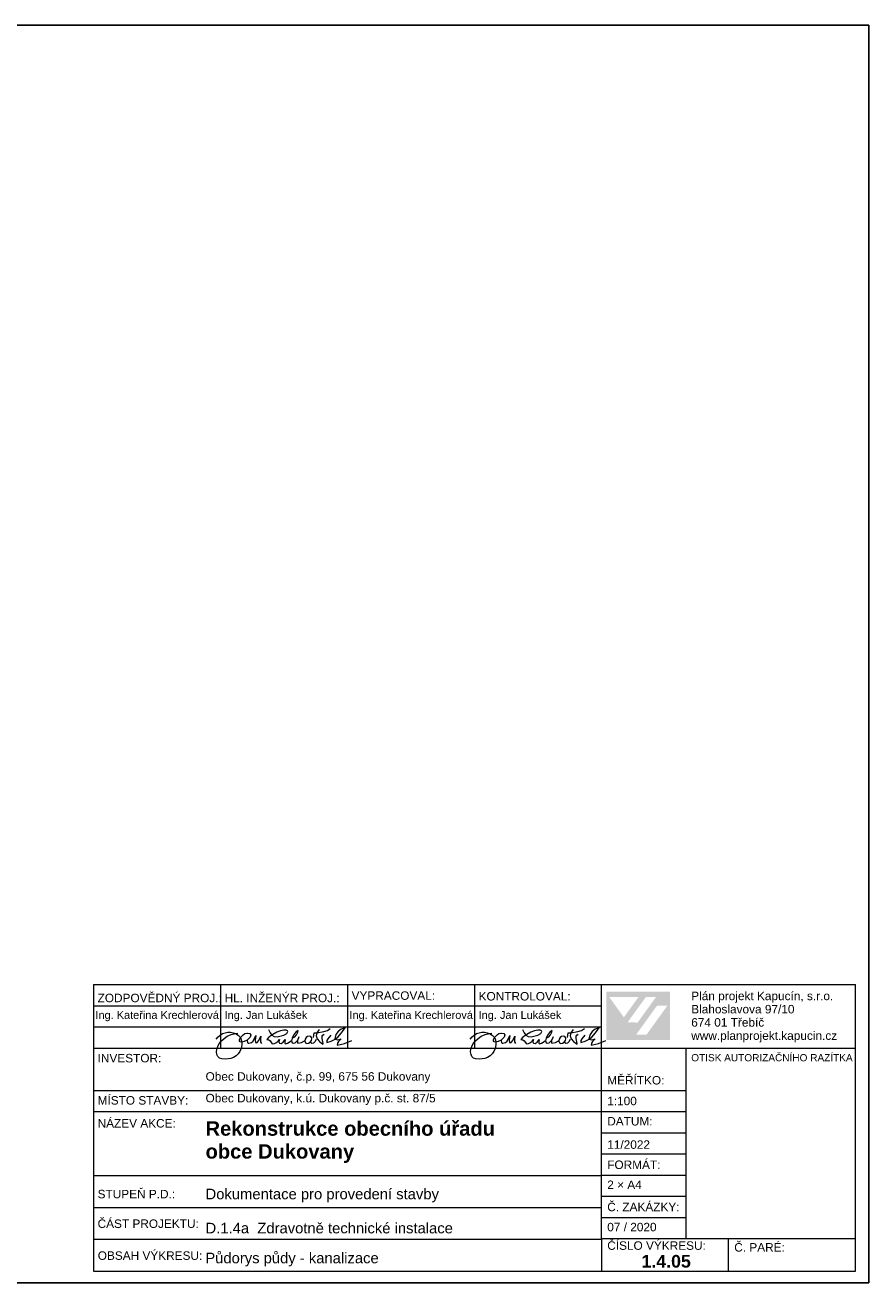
# Model space of a CAD drawing. Header units: millimetres. Extents: x 28262 to 240133, y -152087 to 56534.
# Tile 17 of 107: x 109201 to 129129, y -87529 to -57829. Entities that reach past the tile are written whole.
import ezdxf

# ---------------------------------------------------------------- set-up
doc = ezdxf.new("R2010")
doc.units = ezdxf.units.MM
doc.header["$MEASUREMENT"] = 0
doc.layers.get('0').update_dxf_attribs({"lineweight": 9})
doc.layers.add('--písmo', color=7, linetype='Continuous', lineweight=25)
doc.layers.add('--tabulka', color=7, linetype='Continuous', lineweight=20)
doc.styles.add('GENERATED_STYLE_1', font='arial.ttf')
doc.styles.add('GENERATED_STYLE_2', font='arialbd.ttf')

msp = doc.modelspace()

# ---------------------------------------------------------------- hatches: boundary and pattern name
at = {"linetype": 'Continuous', "lineweight": 25}
h = msp.add_hatch(color=1, dxfattribs=at)
h.paths.add_polyline_path([(122926, -80655), (124434, -80655), (124434, -81793), (122926, -81793)])
h.paths.add_polyline_path([(122995, -80776), (123343, -81258), (123691, -80777)], flags=0)
h.paths.add_polyline_path([(124105, -80775), (123865, -80775), (123428, -81380), (123668, -81381)], flags=0)
h.paths.add_polyline_path([(124373, -80980), (124128, -80980), (123635, -81665), (123880, -81665)], flags=0)

# ---------------------------------------------------------------- linework, layer by layer
at = {"layer": '--písmo'}
for p, q in [((129129, -57829), (87129, -57829)), ((129129, -87529), (129129, -57829)), ((87129, -87529), (129129, -87529))]:
    msp.add_line(p, q, dxfattribs=at)
at = {"layer": '--tabulka', "linetype": 'Continuous'}
for p, q in [((110812, -80484), (128812, -80484)), ((110812, -80484), (110812, -87251)), ((113812, -80484), (113812, -81984)), ((116812, -80484), (116812, -81984)), ((119812, -80484), (119812, -81984)), ((122812, -86484), (122812, -80484)), ((128812, -86484), (128812, -80484)), ((110812, -80984), (113812, -80984)), ((113812, -80984), (122812, -80984)), ((110812, -81484), (122812, -81484)), ((110812, -81984), (128812, -81984)), ((124812, -86484), (124812, -81984)), ((110812, -82984), (124812, -82984)), ((110812, -83484), (124812, -83484)), ((122812, -83984), (124812, -83984)), ((122812, -84484), (124812, -84484)), ((122812, -85001), (110812, -85001)), ((122812, -84984), (124812, -84984)), ((122812, -85484), (124812, -85484)), ((110812, -85751), (122812, -85751)), ((122812, -85984), (124812, -85984)), ((110812, -86501), (122812, -86501)), ((122812, -86484), (128812, -86484)), ((122812, -86484), (122812, -87251)), ((125812, -87251), (125812, -86484)), ((128812, -87251), (128812, -86484)), ((110812, -87251), (122812, -87251)), ((122812, -87251), (128812, -87251))]:
    msp.add_line(p, q, dxfattribs=at)
at = {"layer": '--tabulka', "linetype": 'Continuous', "flags": 128}
for points in [[(113714, -81772), (113757, -81718), (113808, -81676), (113865, -81644), (113926, -81623), (113989, -81612), (114052, -81611), (114112, -81621), (114169, -81640)], [(113848, -82242), (113794, -82221), (113755, -82184), (113732, -82133), (113724, -82073), (113731, -82010), (113752, -81944), (113787, -81878), (113835, -81814), (113898, -81756), (113974, -81705), (114065, -81666), (114169, -81640)], [(114169, -81640), (114224, -81634)], [(114169, -81640), (114234, -81681), (114284, -81738), (114307, -81787), (114319, -81845)], [(114284, -81738), (114349, -81669), (114392, -81644), (114440, -81633)], [(114440, -81633), (114454, -81632), (114506, -81643), (114528, -81675), (114513, -81725), (114452, -81791)], [(114949, -81546), (114988, -81625), (115029, -81678)], [(115050, -81665), (115029, -81678)], [(115234, -81576), (115145, -81612), (115050, -81665)], [(115309, -81679), (115384, -81639), (115408, -81597), (115397, -81574), (115363, -81560), (115309, -81560), (115234, -81576)], [(115523, -81741), (115568, -81719), (115607, -81675), (115634, -81621), (115646, -81566)], [(115646, -81566), (115589, -81616), (115541, -81682)], [(116008, -81735), (116026, -81624), (116044, -81625), (116092, -81623)], [(116092, -81623), (116074, -81697), (116095, -81767), (116150, -81833), (116236, -81895)], [(116092, -81623), (116257, -81597), (116341, -81569), (116409, -81526)], [(116147, -81548), (116092, -81623)], [(116236, -81895), (116239, -81874), (116213, -81760), (116217, -81705), (116233, -81681), (116262, -81658)], [(116593, -81592), (116543, -81668), (116517, -81770)], [(116584, -81724), (116676, -81622), (116756, -81508)], [(116756, -81508), (116665, -81540), (116593, -81592)], [(119714, -81772), (119757, -81718), (119808, -81676), (119865, -81644), (119926, -81623), (119989, -81612), (120052, -81611), (120112, -81621), (120169, -81640)], [(119848, -82242), (119794, -82221), (119755, -82184), (119732, -82133), (119724, -82073), (119731, -82010), (119752, -81944), (119787, -81878), (119835, -81814), (119898, -81756), (119974, -81705), (120065, -81666), (120169, -81640)], [(120169, -81640), (120224, -81634)], [(120169, -81640), (120234, -81681), (120284, -81738), (120307, -81787), (120319, -81845)], [(120284, -81738), (120349, -81669), (120392, -81644), (120440, -81633)], [(120440, -81633), (120454, -81632), (120506, -81643), (120528, -81675), (120513, -81725), (120452, -81791)], [(120949, -81546), (120988, -81625), (121029, -81678)], [(121050, -81665), (121029, -81678)], [(121234, -81576), (121145, -81612), (121050, -81665)], [(121309, -81679), (121384, -81639), (121408, -81597), (121397, -81574), (121363, -81560), (121309, -81560), (121234, -81576)], [(121523, -81741), (121568, -81719), (121607, -81675), (121634, -81621), (121646, -81566)], [(121646, -81566), (121589, -81616), (121541, -81682)], [(122008, -81735), (122026, -81624), (122044, -81625), (122092, -81623)], [(122092, -81623), (122074, -81697), (122095, -81767), (122150, -81833), (122236, -81895)], [(122092, -81623), (122257, -81597), (122341, -81569), (122409, -81526)], [(122147, -81548), (122092, -81623)], [(122236, -81895), (122239, -81874), (122213, -81760), (122217, -81705), (122233, -81681), (122262, -81658)], [(122593, -81592), (122543, -81668), (122517, -81770)], [(122584, -81724), (122676, -81622), (122756, -81508)], [(122756, -81508), (122665, -81540), (122593, -81592)], [(114320, -81907), (114304, -81992), (114274, -82065), (114233, -82124), (114182, -82171), (114124, -82206), (114061, -82231), (113931, -82250), (113848, -82242)], [(114319, -81845), (114279, -81838), (114262, -81815), (114265, -81779), (114284, -81738)], [(114448, -81798), (114373, -81832), (114319, -81845)], [(114319, -81845), (114320, -81907)], [(114448, -81798), (114446, -81816), (114454, -81852), (114465, -81865), (114482, -81868)], [(114452, -81791), (114448, -81798)], [(114452, -81797), (114448, -81798)], [(114482, -81868), (114549, -81853), (114588, -81820)], [(114588, -81820), (114648, -81686)], [(114648, -81686), (114631, -81798), (114645, -81855), (114660, -81863), (114679, -81857), (114723, -81807), (114765, -81704)], [(114765, -81704), (114757, -81783), (114763, -81836), (114780, -81880)], [(115029, -81678), (114958, -81731), (114911, -81779)], [(114911, -81779), (114954, -81790), (114988, -81812)], [(114988, -81812), (115039, -81885)], [(115029, -81678), (115086, -81715), (115151, -81722), (115309, -81679)], [(115039, -81885), (115092, -81874), (115138, -81854)], [(115138, -81854), (115177, -81824), (115209, -81785)], [(115209, -81785), (115192, -81836), (115208, -81869), (115248, -81874), (115297, -81846), (115342, -81783)], [(115342, -81783), (115332, -81842), (115337, -81869), (115352, -81881), (115399, -81872), (115484, -81817)], [(115541, -81682), (115507, -81752), (115491, -81815)], [(115491, -81815), (115509, -81859), (115536, -81872), (115576, -81858), (115627, -81817)], [(115669, -81720), (115634, -81807), (115632, -81845), (115638, -81871)], [(115638, -81871), (115725, -81857)], [(115725, -81857), (115800, -81815)], [(115809, -81813), (115808, -81820), (115821, -81859), (115853, -81874), (115893, -81869), (115932, -81846)], [(115949, -81715), (115908, -81702), (115871, -81712), (115840, -81738), (115818, -81774), (115809, -81813)], [(115932, -81846), (115961, -81805), (115971, -81762), (115966, -81735), (115949, -81715)], [(116076, -81782), (116045, -81834), (116012, -81872), (115974, -81880), (115932, -81846)], [(116421, -81678), (116347, -81763), (116329, -81807), (116323, -81853)], [(116323, -81853), (116430, -81821), (116521, -81773)], [(116517, -81770), (116521, -81773)], [(116521, -81773), (116584, -81724)], [(116521, -81773), (116575, -81790), (116618, -81782), (116664, -81763)], [(116573, -81917), (116747, -81877), (116914, -81806)], [(116601, -81830), (116582, -81871), (116573, -81917)], [(116664, -81763), (116601, -81830)], [(120320, -81907), (120304, -81992), (120274, -82065), (120233, -82124), (120182, -82171), (120124, -82206), (120061, -82231), (119931, -82250), (119848, -82242)], [(120319, -81845), (120279, -81838), (120262, -81815), (120265, -81779), (120284, -81738)], [(120448, -81798), (120373, -81832), (120319, -81845)], [(120319, -81845), (120320, -81907)], [(120448, -81798), (120446, -81816), (120454, -81852), (120465, -81865), (120482, -81868)], [(120452, -81791), (120448, -81798)], [(120452, -81797), (120448, -81798)], [(120482, -81868), (120549, -81853), (120588, -81820)], [(120588, -81820), (120648, -81686)], [(120648, -81686), (120631, -81798), (120645, -81855), (120660, -81863), (120679, -81857), (120723, -81807), (120765, -81704)], [(120765, -81704), (120757, -81783), (120763, -81836), (120780, -81880)], [(121029, -81678), (120958, -81731), (120911, -81779)], [(120911, -81779), (120954, -81790), (120988, -81812)], [(120988, -81812), (121039, -81885)], [(121029, -81678), (121086, -81715), (121151, -81722), (121309, -81679)], [(121039, -81885), (121092, -81874), (121138, -81854)], [(121138, -81854), (121177, -81824), (121209, -81785)], [(121209, -81785), (121192, -81836), (121208, -81869), (121248, -81874), (121297, -81846), (121342, -81783)], [(121342, -81783), (121332, -81842), (121337, -81869), (121352, -81881), (121399, -81872), (121484, -81817)], [(121541, -81682), (121507, -81752), (121491, -81815)], [(121491, -81815), (121509, -81859), (121536, -81872), (121576, -81858), (121627, -81817)], [(121669, -81720), (121634, -81807), (121632, -81845), (121638, -81871)], [(121638, -81871), (121725, -81857)], [(121725, -81857), (121800, -81815)], [(121809, -81813), (121808, -81820), (121821, -81859), (121853, -81874), (121893, -81869), (121932, -81846)], [(121949, -81715), (121908, -81702), (121871, -81712), (121840, -81738), (121818, -81774), (121809, -81813)], [(121932, -81846), (121961, -81805), (121971, -81762), (121966, -81735), (121949, -81715)], [(122076, -81782), (122045, -81834), (122012, -81872), (121974, -81880), (121932, -81846)], [(122421, -81678), (122347, -81763), (122329, -81807), (122323, -81853)], [(122323, -81853), (122430, -81821), (122521, -81773)], [(122517, -81770), (122521, -81773)], [(122521, -81773), (122584, -81724)], [(122521, -81773), (122575, -81790), (122618, -81782), (122664, -81763)], [(122573, -81917), (122747, -81877), (122914, -81806)], [(122601, -81830), (122582, -81871), (122573, -81917)], [(122664, -81763), (122601, -81830)]]:
    msp.add_lwpolyline(points, dxfattribs=at)

# ---------------------------------------------------------------- texts
at = {"layer": '--tabulka', "linetype": 'Continuous'}
for s, insert, char_height, attachment_point, style in [('\\A1;{\\fArial|b0|i0|c238|p38;ZODPOVĚDNÝ PROJ.:}', (110912, -80904), 200, 7, 'GENERATED_STYLE_1'), ('\\A1;{\\fArial|b0|i0|c238|p38;HL. INŽENÝR PROJ.:}', (113912, -80904), 200, 7, 'GENERATED_STYLE_1'), ('\\A1;{\\fArial|b0|i0|c238|p38;VYPRACOVAL:}', (116912, -80848), 200, 7, 'GENERATED_STYLE_1'), ('\\A1;{\\fArial|b0|i0|c238|p38;KONTROLOVAL:}', (119912, -80864), 200, 7, 'GENERATED_STYLE_1'), ('\\A1;Ing. Kateřina Krechlerová', (110861, -81231), 185, 4, 'GENERATED_STYLE_1'), ('\\A1;{\\fArial|b0|i0|c238|p38;Ing. Jan Lukášek}', (113912, -81231), 185, 4, 'GENERATED_STYLE_1'), ('\\A1;Ing. Kateřina Krechlerová', (116861, -81231), 185, 4, 'GENERATED_STYLE_1'), ('\\A1;{\\fArial|b0|i0|c238|p38;Ing. Jan Lukášek}', (119912, -81231), 185, 4, 'GENERATED_STYLE_1'), ('\\A1;{\\fArial|b0|i0|c238|p38;INVESTOR:}', (110912, -82224), 200, 4, 'GENERATED_STYLE_1'), ('\\A1;{\\fArial|b0|i0|c238|p38;OTISK AUTORIZAČNÍHO RAZÍTKA}', (124934, -82213), 170, 4, 'GENERATED_STYLE_1'), ('\\A1;Obec Dukovany, č.p. 99, 675 56 Dukovany', (113462, -82685), 200, 4, 'GENERATED_STYLE_1'), ('\\A1;{\\fArial|b0|i0|c238|p38;MĚŘÍTKO:}', (122950, -82746), 200, 4, 'GENERATED_STYLE_1'), ('\\A1;{\\fArial|b0|i0|c238|p38;MÍSTO STAVBY:}', (110912, -83221), 200, 4, 'GENERATED_STYLE_1'), ('\\A1;Obec Dukovany, k.ú. Dukovany p.č. st. 87/5', (113462, -83197), 200, 4, 'GENERATED_STYLE_1'), ('\\A1;{\\fArial|b0|i0|c238|p38;1:100}', (122950, -83337), 200, 7, 'GENERATED_STYLE_1'), ('\\A1;{\\fArial|b0|i0|c238|p38;NÁZEV AKCE:}', (110912, -83762), 200, 4, 'GENERATED_STYLE_1'), ('\\A1;{\\fArial|b0|i0|c238|p38;DATUM:}', (122950, -83714), 200, 4, 'GENERATED_STYLE_1'), ('\\A1;11/2022', (122950, -84265), 200, 4, 'GENERATED_STYLE_1'), ('\\A1;{\\fArial|b0|i0|c238|p38;FORMÁT:}', (122950, -84742), 200, 4, 'GENERATED_STYLE_1'), ('\\A1;2 × A4', (122950, -85213), 200, 4, 'GENERATED_STYLE_1'), ('\\A1;{\\fArial|b0|i0|c238|p38;STUPEŇ P.D.:}', (110912, -85434), 200, 4, 'GENERATED_STYLE_1'), ('\\A1;Dokumentace pro provedení stavby', (113462, -85468), 250, 4, 'GENERATED_STYLE_1'), ('\\A1;{\\fArial|b0|i0|c238|p38;Č. ZAKÁZKY:}', (122950, -85738), 200, 4, 'GENERATED_STYLE_1'), ('\\A1;{\\fArial|b0|i0|c238|p38;ČÁST PROJEKTU:}', (110912, -86133), 200, 4, 'GENERATED_STYLE_1'), ('\\A1;D.1.4a  Zdravotně technické instalace', (113462, -86364), 250, 7, 'GENERATED_STYLE_1'), ('\\A1;07 / 2020', (122950, -86213), 200, 4, 'GENERATED_STYLE_1'), ('\\A1;{\\fArial|b0|i0|c238|p38;OBSAH VÝKRESU:}', (110916, -86887), 200, 4, 'GENERATED_STYLE_1'), ('\\A1;{\\fArial|b0|i0|c238|p38;ČÍSLO VÝKRESU:}', (122950, -86650), 200, 4, 'GENERATED_STYLE_1'), ('\\A1;{\\fArial|b0|i0|c238|p38;Č. PARÉ:}', (125950, -86692), 200, 4, 'GENERATED_STYLE_1'), ('\\A1;Půdorys půdy - kanalizace', (113456, -87142), 250, 7, 'GENERATED_STYLE_1'), ('\\A1;1.4.05', (123759, -87022), 300, 4, 'GENERATED_STYLE_2')]:
    msp.add_mtext(s, dxfattribs=dict(at, insert=insert, char_height=char_height, attachment_point=attachment_point, style=style))
at = {"layer": '--tabulka', "linetype": 'Continuous', "insert": (124934, -81851), "char_height": 200, "width": 3813.93, "attachment_point": 7, "line_spacing_factor": 0.937047, "style": 'GENERATED_STYLE_1'}
msp.add_mtext('\\A1;{\\fArial|b0|i0|c238|p38;Plán projekt Kapucín, s.r.o.\\P\\fArial|b0|i0|c238|p38;Blahoslavova 97/10\\P\\fArial|b0|i0|c238|p38;674 01 Třebíč\\P\\fArial|b0|i0|c238|p38;www.planprojekt.kapucin.cz}', dxfattribs=at)
at = {"layer": '--tabulka', "linetype": 'Continuous', "char_height": 340, "width": 8865.15, "attachment_point": 1, "style": 'GENERATED_STYLE_2'}
for s, insert in [('\\A1;Rekonstrukce obecního úřadu', (113462, -83714)), ('\\A1;obce Dukovany', (113462, -84255))]:
    msp.add_mtext(s, dxfattribs=dict(at, insert=insert))

doc.saveas('drawing.dxf')
